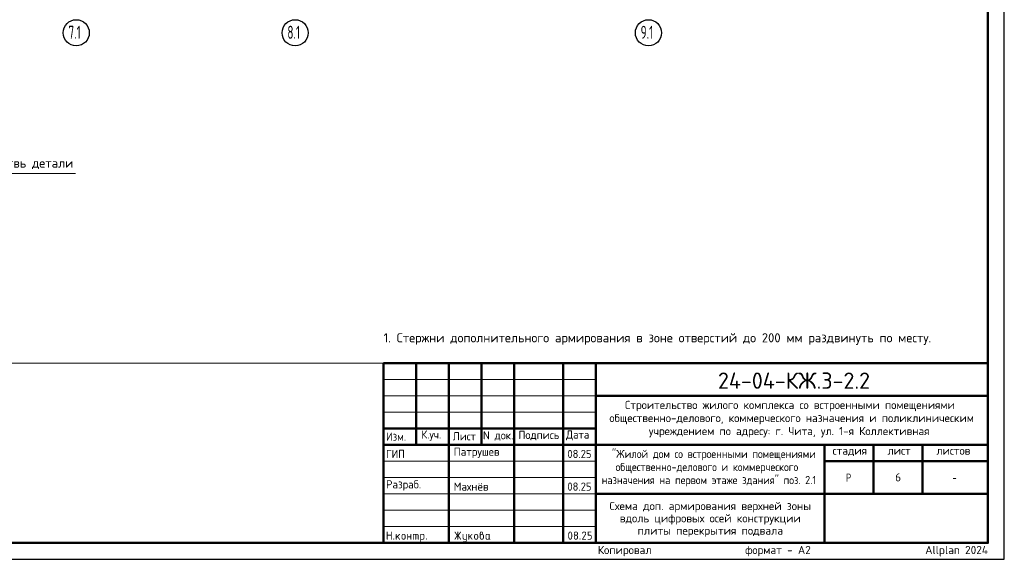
# Model space of a CAD drawing. Header units: millimetres. Extents: x 0 to 59400, y 0 to 42000.
# Tile 15 of 32: x 29261 to 59400, y 0 to 16519. Entities that reach past the tile are written whole.
import ezdxf

# ---------------------------------------------------------------- set-up
doc = ezdxf.new("R2010")
doc.units = ezdxf.units.MM
doc.linetypes.add('______5', pattern=[1100, 800, -100, 100, -100])
doc.layers.add('Standard', color=7, linetype='Continuous', lineweight=25)
doc.layers.add('Надписи', color=7, linetype='Continuous', lineweight=25)
doc.layers.add('Оси', color=7, linetype='______5', lineweight=13, true_color=0x656565)
doc.styles.add('ISOCPEUR', font='txt')

msp = doc.modelspace()

# ---------------------------------------------------------------- hatches: boundary and pattern name
at = {"layer": 'Standard', "linetype": 'Continuous', "lineweight": 25, "transparency": 33554687}
for points in [[(40499, 614), (40499, 839), (40499, 840), (40499, 842), (40499, 843), (40500, 844), (40500, 845), (40501, 846), (40501, 847), (40502, 848), (40503, 849), (40504, 850), (40505, 850), (40506, 851), (40507, 851), (40509, 851), (40510, 851), (40512, 851), (40513, 851), (40515, 851), (40516, 851), (40517, 851), (40518, 850), (40519, 850), (40520, 849), (40521, 848), (40522, 847), (40522, 846), (40523, 845), (40523, 844), (40524, 843), (40524, 842), (40524, 840), (40524, 839), (40524, 751), (40624, 751), (40624, 839), (40624, 840), (40624, 842), (40624, 843), (40625, 844), (40625, 845), (40626, 846), (40626, 847), (40627, 848), (40628, 849), (40629, 850), (40630, 850), (40631, 851), (40632, 851), (40633, 851), (40635, 851), (40636, 851), (40638, 851), (40639, 851), (40641, 851), (40642, 851), (40643, 850), (40644, 850), (40645, 849), (40646, 848), (40647, 847), (40647, 846), (40648, 845), (40648, 844), (40649, 843), (40649, 842), (40649, 840), (40649, 839), (40649, 614), (40649, 612), (40649, 611), (40649, 609), (40648, 608), (40648, 607), (40647, 606), (40647, 605), (40646, 604), (40645, 604), (40644, 603), (40643, 602), (40642, 602), (40641, 602), (40639, 601), (40638, 601), (40636, 601), (40635, 601), (40633, 601), (40632, 602), (40631, 602), (40630, 602), (40629, 603), (40628, 604), (40627, 604), (40626, 605), (40626, 606), (40625, 607), (40625, 608), (40624, 609), (40624, 611), (40624, 612), (40624, 614), (40624, 726), (40524, 726), (40524, 614), (40524, 612), (40524, 611), (40524, 609), (40523, 608), (40523, 607), (40522, 606), (40522, 605), (40521, 604), (40520, 604), (40519, 603), (40518, 602), (40517, 602), (40516, 602), (40515, 601), (40513, 601), (40512, 601), (40510, 601), (40509, 601), (40507, 602), (40506, 602), (40505, 602), (40504, 603), (40503, 604), (40502, 604), (40501, 605), (40501, 606), (40500, 607), (40500, 608), (40499, 609), (40499, 611), (40499, 612)], [(40699, 626), (40699, 628), (40699, 629), (40699, 631), (40700, 632), (40700, 633), (40701, 634), (40701, 635), (40702, 636), (40703, 637), (40704, 637), (40705, 638), (40706, 638), (40707, 638), (40709, 639), (40710, 639), (40712, 639), (40713, 639), (40714, 639), (40716, 638), (40717, 638), (40718, 638), (40719, 637), (40720, 637), (40721, 636), (40722, 635), (40722, 634), (40723, 633), (40723, 632), (40724, 631), (40724, 629), (40724, 628), (40724, 626), (40724, 614), (40724, 612), (40724, 611), (40724, 610), (40723, 608), (40723, 607), (40722, 606), (40722, 605), (40721, 604), (40720, 604), (40719, 603), (40718, 602), (40717, 602), (40716, 602), (40714, 601), (40713, 601), (40712, 601), (40710, 601), (40709, 601), (40707, 602), (40706, 602), (40705, 602), (40704, 603), (40703, 604), (40702, 604), (40701, 605), (40701, 606), (40700, 607), (40700, 608), (40699, 610), (40699, 611), (40699, 612), (40699, 614)], [(40799, 694), (40878, 773), (40878, 773), (40879, 774), (40880, 775), (40882, 775), (40883, 776), (40884, 776), (40885, 776), (40886, 776), (40888, 776), (40889, 776), (40891, 776), (40892, 775), (40893, 775), (40894, 774), (40895, 774), (40896, 773), (40897, 772), (40897, 771), (40898, 770), (40898, 769), (40899, 768), (40899, 767), (40899, 765), (40899, 764), (40899, 762), (40899, 761), (40898, 760), (40898, 759), (40897, 758), (40897, 757), (40896, 756), (40895, 755), (40840, 700), (40896, 621), (40898, 619), (40898, 617), (40899, 616), (40899, 614), (40899, 612), (40899, 611), (40899, 609), (40898, 608), (40898, 607), (40897, 606), (40897, 605), (40896, 604), (40895, 604), (40894, 603), (40893, 602), (40892, 602), (40891, 602), (40889, 601), (40888, 601), (40886, 601), (40885, 601), (40883, 602), (40882, 602), (40880, 603), (40879, 603), (40878, 604), (40877, 605), (40876, 607), (40822, 682), (40799, 659), (40799, 614), (40799, 612), (40799, 611), (40799, 609), (40798, 608), (40798, 607), (40797, 606), (40797, 605), (40796, 604), (40795, 604), (40794, 603), (40793, 602), (40792, 602), (40791, 602), (40789, 601), (40788, 601), (40786, 601), (40785, 601), (40783, 601), (40782, 602), (40781, 602), (40780, 602), (40779, 603), (40778, 604), (40777, 604), (40776, 605), (40776, 606), (40775, 607), (40775, 608), (40774, 609), (40774, 611), (40774, 612), (40774, 614), (40774, 764), (40774, 765), (40774, 767), (40774, 768), (40775, 769), (40775, 770), (40776, 771), (40776, 772), (40777, 773), (40778, 774), (40779, 774), (40780, 775), (40781, 775), (40782, 776), (40783, 776), (40785, 776), (40786, 776), (40788, 776), (40789, 776), (40791, 776), (40792, 775), (40793, 775), (40794, 774), (40795, 774), (40796, 773), (40797, 772), (40797, 771), (40798, 770), (40798, 769), (40799, 768), (40799, 767), (40799, 765), (40799, 764)], [(41149, 676), (41149, 614), (41149, 612), (41148, 611), (41148, 609), (41148, 608), (41147, 607), (41147, 606), (41146, 605), (41146, 604), (41145, 604), (41144, 603), (41143, 602), (41142, 602), (41140, 602), (41139, 601), (41138, 601), (41136, 601), (41135, 601), (41133, 601), (41132, 602), (41131, 602), (41129, 602), (41129, 603), (41128, 604), (41127, 604), (41126, 605), (41125, 606), (41125, 607), (41124, 608), (41124, 609), (41124, 611), (41124, 612), (41124, 614), (41124, 764), (41124, 765), (41124, 767), (41124, 768), (41124, 769), (41125, 770), (41125, 771), (41126, 772), (41127, 773), (41128, 774), (41129, 774), (41129, 775), (41131, 775), (41132, 776), (41133, 776), (41135, 776), (41136, 776), (41138, 776), (41139, 776), (41140, 776), (41142, 775), (41143, 775), (41144, 774), (41145, 774), (41146, 773), (41146, 772), (41147, 771), (41147, 770), (41148, 769), (41148, 768), (41148, 767), (41149, 765), (41149, 764), (41149, 701), (41223, 701), (41223, 764), (41223, 765), (41224, 767), (41224, 768), (41224, 769), (41225, 770), (41225, 771), (41226, 772), (41226, 773), (41227, 774), (41228, 774), (41229, 775), (41230, 775), (41232, 776), (41233, 776), (41234, 776), (41236, 776), (41237, 776), (41239, 776), (41240, 776), (41241, 775), (41243, 775), (41243, 774), (41244, 774), (41245, 773), (41246, 772), (41247, 771), (41247, 770), (41248, 769), (41248, 768), (41248, 767), (41248, 765), (41248, 764), (41248, 614), (41248, 612), (41248, 611), (41248, 609), (41248, 608), (41247, 607), (41247, 606), (41246, 605), (41245, 604), (41244, 604), (41243, 603), (41243, 602), (41241, 602), (41240, 602), (41239, 601), (41237, 601), (41236, 601), (41234, 601), (41233, 601), (41232, 602), (41230, 602), (41229, 602), (41228, 603), (41227, 604), (41226, 604), (41226, 605), (41225, 606), (41225, 607), (41224, 608), (41224, 609), (41224, 611), (41223, 612), (41223, 614), (41223, 676)], [(41311, 776), (41423, 776), (41426, 776), (41428, 776), (41431, 776), (41433, 775), (41436, 775), (41438, 774), (41440, 773), (41443, 773), (41445, 772), (41447, 770), (41449, 769), (41451, 768), (41453, 767), (41455, 765), (41457, 763), (41459, 762), (41461, 760), (41462, 758), (41464, 756), (41465, 754), (41467, 752), (41468, 750), (41469, 748), (41470, 745), (41471, 743), (41471, 741), (41472, 739), (41472, 736), (41473, 734), (41473, 731), (41473, 729), (41473, 726), (41473, 614), (41473, 612), (41473, 611), (41473, 609), (41473, 608), (41472, 607), (41472, 606), (41471, 605), (41470, 604), (41469, 604), (41468, 603), (41467, 602), (41466, 602), (41465, 602), (41464, 601), (41462, 601), (41461, 601), (41459, 601), (41458, 601), (41457, 602), (41455, 602), (41454, 602), (41453, 603), (41452, 604), (41451, 604), (41451, 605), (41450, 606), (41449, 607), (41449, 608), (41449, 609), (41448, 611), (41448, 612), (41448, 614), (41448, 726), (41448, 729), (41448, 731), (41447, 734), (41446, 736), (41446, 738), (41444, 740), (41443, 742), (41441, 744), (41439, 746), (41437, 747), (41435, 748), (41433, 749), (41431, 750), (41428, 751), (41426, 751), (41423, 751), (41398, 751), (41398, 614), (41398, 612), (41398, 611), (41398, 609), (41398, 608), (41397, 607), (41397, 606), (41396, 605), (41395, 604), (41395, 604), (41394, 603), (41393, 602), (41391, 602), (41390, 602), (41389, 601), (41387, 601), (41386, 601), (41384, 601), (41383, 601), (41382, 602), (41380, 602), (41379, 602), (41378, 603), (41377, 604), (41377, 604), (41376, 605), (41375, 606), (41375, 607), (41374, 608), (41374, 609), (41374, 611), (41373, 612), (41373, 614), (41373, 751), (41324, 751), (41324, 614), (41324, 612), (41323, 611), (41323, 609), (41323, 608), (41322, 607), (41322, 606), (41321, 605), (41320, 604), (41320, 604), (41319, 603), (41318, 602), (41316, 602), (41315, 602), (41314, 601), (41313, 601), (41311, 601), (41309, 601), (41308, 601), (41307, 602), (41306, 602), (41304, 602), (41303, 603), (41302, 604), (41302, 604), (41301, 605), (41300, 606), (41300, 607), (41299, 608), (41299, 609), (41299, 611), (41298, 612), (41298, 614), (41298, 764), (41298, 765), (41299, 767), (41299, 768), (41299, 769), (41300, 770), (41300, 771), (41301, 772), (41302, 773), (41302, 774), (41303, 774), (41304, 775), (41305, 775), (41307, 776), (41308, 776), (41309, 776)], [(41698, 626), (41698, 628), (41698, 629), (41699, 631), (41699, 632), (41699, 633), (41700, 634), (41701, 635), (41701, 636), (41702, 637), (41703, 637), (41704, 638), (41705, 638), (41707, 638), (41708, 639), (41709, 639), (41711, 639), (41712, 639), (41714, 639), (41715, 638), (41716, 638), (41717, 638), (41718, 637), (41719, 637), (41720, 636), (41721, 635), (41722, 634), (41722, 633), (41723, 632), (41723, 631), (41723, 629), (41723, 628), (41723, 626), (41723, 614), (41723, 612), (41723, 611), (41723, 610), (41723, 608), (41722, 607), (41722, 606), (41721, 605), (41720, 604), (41719, 604), (41718, 603), (41717, 602), (41716, 602), (41715, 602), (41714, 601), (41712, 601), (41711, 601), (41709, 601), (41708, 601), (41707, 602), (41705, 602), (41704, 602), (41703, 603), (41702, 604), (41701, 604), (41701, 605), (41700, 606), (41699, 607), (41699, 608), (41699, 610), (41698, 611), (41698, 612), (41698, 614)], [(42659, 704), (42594, 607), (42593, 605), (42592, 604), (42591, 603), (42590, 603), (42588, 602), (42587, 602), (42585, 601), (42583, 601), (42582, 601), (42580, 601), (42579, 602), (42578, 602), (42577, 603), (42576, 603), (42575, 604), (42574, 605), (42573, 605), (42573, 606), (42572, 607), (42572, 609), (42571, 610), (42571, 611), (42571, 613), (42571, 614), (42571, 616), (42572, 618), (42572, 619), (42573, 621), (42643, 726), (42573, 832), (42572, 833), (42572, 835), (42571, 837), (42571, 838), (42571, 840), (42571, 841), (42571, 843), (42572, 844), (42572, 845), (42573, 846), (42573, 847), (42574, 848), (42575, 849), (42576, 849), (42577, 850), (42578, 850), (42579, 851), (42581, 851), (42582, 851), (42584, 851), (42585, 851), (42587, 851), (42588, 851), (42589, 850), (42591, 849), (42592, 848), (42593, 847), (42594, 846), (42659, 749), (42659, 839), (42659, 840), (42659, 842), (42659, 843), (42659, 844), (42660, 845), (42660, 846), (42661, 847), (42662, 848), (42662, 849), (42663, 850), (42664, 850), (42666, 851), (42667, 851), (42668, 851), (42669, 851), (42671, 851), (42673, 851), (42674, 851), (42675, 851), (42677, 851), (42678, 850), (42679, 850), (42680, 849), (42680, 848), (42681, 847), (42682, 846), (42682, 845), (42683, 844), (42683, 843), (42683, 842), (42684, 840), (42684, 839), (42684, 749), (42748, 846), (42749, 847), (42750, 848), (42751, 849), (42753, 850), (42754, 851), (42756, 851), (42757, 851), (42759, 851), (42760, 851), (42761, 851), (42762, 851), (42763, 850), (42765, 850), (42766, 849), (42767, 848), (42767, 847), (42768, 847), (42769, 846), (42770, 845), (42770, 843), (42771, 842), (42771, 841), (42771, 840), (42771, 839), (42771, 837), (42771, 835), (42770, 833), (42769, 832), (42699, 726), (42769, 621), (42770, 619), (42771, 617), (42771, 616), (42771, 614), (42771, 613), (42771, 611), (42771, 610), (42770, 609), (42770, 608), (42769, 607), (42768, 606), (42768, 605), (42767, 604), (42766, 603), (42765, 603), (42764, 602), (42763, 602), (42761, 602), (42760, 601), (42759, 601), (42757, 601), (42756, 602), (42754, 602), (42753, 603), (42751, 603), (42750, 604), (42749, 605), (42748, 607), (42684, 704), (42684, 614), (42684, 612), (42683, 611), (42683, 609), (42683, 608), (42682, 607), (42682, 606), (42681, 605), (42680, 604), (42680, 604), (42679, 603), (42678, 602), (42677, 602), (42675, 602), (42674, 601), (42673, 601), (42671, 601), (42669, 601), (42668, 601), (42667, 602), (42666, 602), (42664, 602), (42663, 603), (42662, 604), (42662, 604), (42661, 605), (42660, 606), (42660, 607), (42659, 608), (42659, 609), (42659, 611), (42659, 612), (42659, 614)], [(42921, 576), (42921, 601), (42871, 601), (42868, 601), (42866, 602), (42863, 602), (42861, 602), (42858, 603), (42856, 603), (42854, 604), (42852, 605), (42849, 606), (42847, 607), (42845, 608), (42843, 609), (42841, 611), (42839, 612), (42837, 614), (42836, 616), (42834, 618), (42832, 620), (42831, 622), (42829, 624), (42828, 626), (42827, 628), (42826, 630), (42825, 632), (42824, 634), (42823, 637), (42822, 639), (42822, 641), (42822, 644), (42821, 646), (42821, 649), (42821, 651), (42821, 764), (42821, 765), (42821, 767), (42821, 768), (42822, 769), (42822, 770), (42823, 771), (42823, 772), (42824, 773), (42825, 774), (42826, 774), (42827, 775), (42828, 775), (42829, 776), (42831, 776), (42832, 776), (42834, 776), (42835, 776), (42837, 776), (42838, 776), (42839, 775), (42840, 775), (42841, 774), (42842, 774), (42843, 773), (42844, 772), (42844, 771), (42845, 770), (42845, 769), (42846, 768), (42846, 767), (42846, 765), (42846, 764), (42846, 651), (42846, 649), (42847, 646), (42847, 644), (42848, 642), (42849, 640), (42850, 638), (42852, 636), (42854, 634), (42855, 632), (42857, 630), (42859, 629), (42862, 628), (42864, 627), (42866, 627), (42868, 626), (42871, 626), (42921, 626), (42921, 764), (42921, 765), (42921, 767), (42921, 768), (42922, 769), (42922, 770), (42923, 771), (42923, 772), (42924, 773), (42925, 774), (42926, 774), (42927, 775), (42928, 775), (42929, 776), (42930, 776), (42932, 776), (42933, 776), (42935, 776), (42936, 776), (42938, 776), (42939, 775), (42940, 775), (42941, 774), (42942, 774), (42943, 773), (42944, 772), (42944, 771), (42945, 770), (42945, 769), (42945, 768), (42946, 767), (42946, 765), (42946, 764), (42946, 576), (42946, 574), (42946, 571), (42945, 569), (42945, 566), (42945, 564), (42944, 562), (42943, 559), (42942, 557), (42941, 555), (42940, 553), (42939, 551), (42938, 549), (42937, 547), (42935, 545), (42933, 543), (42932, 541), (42930, 539), (42928, 538), (42926, 536), (42924, 535), (42922, 533), (42920, 532), (42918, 531), (42916, 530), (42914, 529), (42911, 528), (42909, 528), (42907, 527), (42904, 527), (42902, 527), (42899, 526), (42897, 526), (42846, 526), (42845, 526), (42843, 527), (42842, 527), (42841, 527), (42840, 528), (42839, 528), (42838, 529), (42837, 529), (42836, 530), (42835, 531), (42835, 532), (42834, 533), (42834, 535), (42834, 536), (42834, 537), (42834, 539), (42834, 540), (42834, 541), (42834, 542), (42835, 544), (42835, 545), (42836, 546), (42836, 547), (42837, 548), (42838, 549), (42839, 549), (42840, 550), (42842, 550), (42843, 551), (42844, 551), (42845, 551), (42846, 551), (42896, 551), (42899, 551), (42901, 552), (42903, 552), (42906, 553), (42908, 554), (42910, 555), (42912, 557), (42914, 558), (42915, 560), (42917, 562), (42918, 564), (42919, 566), (42920, 568), (42920, 571), (42921, 573)], [(43021, 694), (43100, 773), (43100, 773), (43101, 774), (43102, 775), (43104, 775), (43105, 776), (43106, 776), (43107, 776), (43108, 776), (43110, 776), (43111, 776), (43113, 776), (43114, 775), (43115, 775), (43116, 774), (43117, 774), (43118, 773), (43119, 772), (43119, 771), (43120, 770), (43120, 769), (43121, 768), (43121, 767), (43121, 765), (43121, 764), (43121, 762), (43121, 761), (43121, 760), (43120, 759), (43120, 758), (43119, 757), (43118, 756), (43117, 755), (43062, 700), (43119, 621), (43120, 619), (43120, 617), (43121, 616), (43121, 614), (43121, 612), (43121, 611), (43121, 609), (43120, 608), (43120, 607), (43119, 606), (43119, 605), (43118, 604), (43117, 604), (43116, 603), (43115, 602), (43114, 602), (43113, 602), (43111, 601), (43110, 601), (43108, 601), (43107, 601), (43105, 602), (43104, 602), (43103, 603), (43101, 603), (43100, 604), (43099, 605), (43098, 607), (43044, 682), (43021, 659), (43021, 614), (43021, 612), (43021, 611), (43021, 609), (43020, 608), (43020, 607), (43019, 606), (43019, 605), (43018, 604), (43017, 604), (43016, 603), (43015, 602), (43014, 602), (43013, 602), (43011, 601), (43010, 601), (43008, 601), (43007, 601), (43006, 601), (43004, 602), (43003, 602), (43002, 602), (43001, 603), (43000, 604), (42999, 604), (42998, 605), (42998, 606), (42997, 607), (42997, 608), (42996, 609), (42996, 611), (42996, 612), (42996, 614), (42996, 764), (42996, 765), (42996, 767), (42996, 768), (42997, 769), (42997, 770), (42998, 771), (42998, 772), (42999, 773), (43000, 774), (43001, 774), (43002, 775), (43003, 775), (43004, 776), (43006, 776), (43007, 776), (43008, 776), (43010, 776), (43011, 776), (43013, 776), (43014, 775), (43015, 775), (43016, 774), (43017, 774), (43018, 773), (43019, 772), (43019, 771), (43020, 770), (43020, 769), (43021, 768), (43021, 767), (43021, 765), (43021, 764)], [(46400, 626), (46400, 628), (46400, 629), (46400, 631), (46401, 632), (46401, 633), (46402, 634), (46402, 635), (46403, 636), (46404, 637), (46405, 637), (46406, 638), (46407, 638), (46408, 638), (46409, 639), (46411, 639), (46412, 639), (46414, 639), (46415, 639), (46417, 638), (46418, 638), (46419, 638), (46420, 637), (46421, 637), (46422, 636), (46423, 635), (46423, 634), (46424, 633), (46424, 632), (46424, 631), (46425, 629), (46425, 628), (46425, 626), (46425, 614), (46425, 612), (46425, 611), (46424, 610), (46424, 608), (46424, 607), (46423, 606), (46423, 605), (46422, 604), (46421, 604), (46420, 603), (46419, 602), (46418, 602), (46417, 602), (46415, 601), (46414, 601), (46412, 601), (46411, 601), (46409, 601), (46408, 602), (46407, 602), (46406, 602), (46405, 603), (46404, 604), (46403, 604), (46402, 605), (46402, 606), (46401, 607), (46401, 608), (46400, 610), (46400, 611), (46400, 612), (46400, 614)], [(46537, 851), (46540, 851), (46544, 851), (46547, 851), (46550, 850), (46553, 850), (46556, 849), (46558, 848), (46561, 847), (46564, 846), (46567, 844), (46569, 843), (46572, 841), (46574, 839), (46577, 837), (46579, 835), (46581, 833), (46584, 831), (46586, 828), (46588, 826), (46589, 823), (46591, 821), (46592, 818), (46594, 816), (46595, 813), (46596, 810), (46597, 807), (46598, 804), (46598, 801), (46599, 798), (46599, 795), (46600, 792), (46600, 789), (46600, 784), (46599, 780), (46598, 775), (46597, 771), (46595, 766), (46593, 762), (46591, 757), (46588, 753), (46510, 626), (46587, 626), (46589, 626), (46590, 626), (46591, 626), (46593, 626), (46594, 625), (46595, 625), (46596, 624), (46597, 623), (46597, 622), (46598, 621), (46598, 620), (46599, 619), (46599, 618), (46599, 617), (46600, 615), (46600, 614), (46600, 612), (46599, 611), (46599, 610), (46599, 608), (46598, 607), (46598, 606), (46597, 605), (46597, 604), (46596, 604), (46595, 603), (46594, 602), (46593, 602), (46591, 602), (46590, 601), (46589, 601), (46587, 601), (46487, 601), (46486, 601), (46484, 601), (46483, 602), (46482, 602), (46481, 602), (46480, 603), (46479, 604), (46478, 604), (46477, 605), (46476, 606), (46476, 607), (46475, 608), (46475, 609), (46475, 611), (46475, 612), (46475, 614), (46475, 616), (46475, 617), (46476, 619), (46477, 621), (46568, 768), (46570, 771), (46571, 773), (46572, 776), (46573, 778), (46574, 781), (46574, 783), (46575, 786), (46575, 789), (46575, 793), (46574, 796), (46573, 800), (46572, 803), (46571, 806), (46568, 809), (46566, 813), (46564, 815), (46561, 818), (46558, 820), (46555, 822), (46552, 823), (46548, 825), (46545, 826), (46541, 826), (46537, 826), (46535, 826), (46532, 826), (46529, 825), (46527, 824), (46524, 823), (46522, 822), (46519, 820), (46517, 818), (46514, 816), (46512, 814), (46510, 812), (46507, 809), (46505, 806), (46503, 802), (46500, 799), (46498, 795), (46497, 793), (46496, 792), (46495, 791), (46494, 790), (46492, 790), (46491, 789), (46489, 789), (46487, 789), (46486, 789), (46484, 789), (46483, 789), (46482, 790), (46481, 790), (46480, 791), (46479, 791), (46478, 792), (46477, 793), (46476, 794), (46476, 795), (46475, 796), (46475, 797), (46475, 798), (46475, 800), (46475, 801), (46475, 803), (46475, 804), (46475, 805), (46476, 806), (46479, 812), (46482, 817), (46485, 822), (46488, 826), (46492, 830), (46495, 834), (46499, 837), (46503, 840), (46507, 843), (46511, 845), (46515, 847), (46519, 848), (46523, 850), (46528, 851), (46532, 851)], [(46650, 739), (46650, 839), (46650, 840), (46650, 842), (46650, 843), (46650, 844), (46651, 845), (46651, 846), (46652, 847), (46653, 848), (46653, 849), (46654, 850), (46655, 850), (46657, 851), (46658, 851), (46659, 851), (46660, 851), (46662, 851), (46749, 851), (46751, 851), (46752, 851), (46754, 851), (46755, 851), (46756, 850), (46757, 850), (46758, 849), (46759, 848), (46759, 847), (46760, 846), (46761, 845), (46761, 844), (46761, 843), (46762, 842), (46762, 840), (46762, 839), (46762, 837), (46762, 836), (46761, 834), (46761, 833), (46761, 832), (46760, 831), (46759, 830), (46759, 829), (46758, 829), (46757, 828), (46756, 827), (46755, 827), (46754, 827), (46752, 826), (46751, 826), (46749, 826), (46675, 826), (46675, 751), (46712, 751), (46715, 751), (46718, 751), (46721, 751), (46724, 750), (46727, 750), (46730, 749), (46733, 748), (46736, 747), (46739, 746), (46741, 744), (46744, 743), (46747, 741), (46749, 739), (46751, 737), (46754, 735), (46756, 733), (46758, 731), (46760, 728), (46762, 726), (46764, 723), (46766, 721), (46767, 718), (46769, 715), (46770, 713), (46771, 710), (46772, 707), (46773, 704), (46773, 701), (46774, 698), (46774, 695), (46774, 692), (46774, 689), (46774, 664), (46774, 661), (46774, 657), (46774, 654), (46773, 651), (46773, 648), (46772, 645), (46771, 643), (46770, 640), (46769, 637), (46767, 634), (46766, 632), (46764, 629), (46762, 627), (46760, 624), (46758, 622), (46756, 620), (46754, 617), (46751, 615), (46749, 613), (46746, 612), (46744, 610), (46741, 608), (46739, 607), (46736, 606), (46733, 605), (46730, 604), (46727, 603), (46724, 602), (46721, 602), (46718, 602), (46715, 601), (46712, 601), (46662, 601), (46660, 601), (46659, 601), (46658, 602), (46657, 602), (46655, 602), (46654, 603), (46653, 604), (46653, 604), (46652, 605), (46651, 606), (46651, 607), (46650, 608), (46650, 610), (46650, 611), (46650, 612), (46650, 614), (46650, 615), (46650, 617), (46650, 618), (46650, 619), (46651, 620), (46651, 621), (46652, 622), (46653, 623), (46653, 624), (46654, 625), (46655, 625), (46657, 626), (46658, 626), (46659, 626), (46660, 626), (46662, 626), (46712, 626), (46716, 626), (46719, 627), (46723, 628), (46726, 629), (46730, 630), (46733, 632), (46736, 634), (46738, 637), (46741, 640), (46743, 643), (46745, 646), (46747, 649), (46748, 653), (46749, 656), (46749, 660), (46749, 664), (46749, 689), (46749, 693), (46749, 696), (46748, 700), (46747, 703), (46745, 707), (46743, 710), (46741, 713), (46738, 715), (46736, 718), (46733, 720), (46730, 722), (46726, 724), (46723, 725), (46719, 726), (46716, 726), (46712, 726), (46662, 726), (46660, 726), (46659, 726), (46658, 727), (46657, 727), (46655, 727), (46654, 728), (46653, 729), (46653, 729), (46652, 730), (46651, 731), (46651, 732), (46650, 733), (46650, 734), (46650, 736), (46650, 737)]]:
    msp.add_hatch(color=7, dxfattribs=at).paths.add_polyline_path(points, flags=16)
h = msp.add_hatch(color=7, dxfattribs=at)
h.paths.add_polyline_path([(40949, 664), (40949, 714), (40949, 717), (40949, 720), (40949, 723), (40950, 726), (40950, 729), (40951, 732), (40952, 735), (40953, 738), (40954, 740), (40956, 743), (40957, 746), (40959, 748), (40961, 751), (40963, 753), (40965, 756), (40967, 758), (40969, 760), (40972, 762), (40974, 764), (40977, 766), (40979, 768), (40982, 769), (40984, 770), (40987, 772), (40990, 773), (40993, 774), (40996, 774), (40999, 775), (41002, 776), (41005, 776), (41008, 776), (41011, 776), (41014, 776), (41018, 776), (41021, 776), (41024, 775), (41027, 774), (41030, 774), (41033, 773), (41035, 772), (41038, 770), (41041, 769), (41043, 768), (41046, 766), (41048, 764), (41051, 762), (41053, 760), (41055, 758), (41058, 756), (41060, 753), (41062, 751), (41063, 749), (41065, 746), (41066, 743), (41068, 741), (41069, 738), (41070, 735), (41071, 732), (41072, 729), (41072, 726), (41073, 723), (41073, 720), (41074, 717), (41074, 714), (41074, 664), (41074, 660), (41073, 657), (41073, 654), (41072, 651), (41072, 648), (41071, 645), (41070, 642), (41069, 640), (41068, 637), (41066, 634), (41065, 632), (41063, 629), (41062, 627), (41060, 624), (41058, 622), (41055, 620), (41053, 617), (41051, 615), (41048, 613), (41046, 612), (41043, 610), (41041, 608), (41038, 607), (41035, 606), (41032, 605), (41029, 604), (41027, 603), (41024, 602), (41021, 602), (41017, 602), (41014, 601), (41011, 601), (41008, 601), (41005, 602), (41002, 602), (40999, 602), (40996, 603), (40993, 604), (40990, 605), (40987, 606), (40984, 607), (40982, 608), (40979, 610), (40977, 612), (40974, 613), (40972, 615), (40969, 617), (40967, 620), (40965, 622), (40963, 624), (40961, 627), (40959, 629), (40957, 632), (40956, 634), (40954, 637), (40953, 640), (40952, 642), (40951, 645), (40950, 648), (40950, 651), (40949, 654), (40949, 657), (40949, 660)], flags=16)
h.paths.add_polyline_path([(41048, 664), (41048, 714), (41048, 718), (41048, 721), (41047, 725), (41046, 728), (41044, 732), (41042, 735), (41040, 738), (41038, 740), (41035, 743), (41032, 745), (41029, 747), (41025, 749), (41022, 750), (41019, 751), (41015, 751), (41011, 751), (41007, 751), (41004, 751), (41000, 750), (40997, 749), (40994, 747), (40990, 745), (40987, 743), (40985, 740), (40982, 738), (40980, 735), (40978, 732), (40977, 728), (40975, 725), (40974, 721), (40974, 718), (40974, 714), (40974, 664), (40974, 660), (40974, 656), (40975, 653), (40977, 649), (40978, 646), (40980, 643), (40982, 640), (40985, 637), (40987, 634), (40990, 632), (40993, 630), (40997, 629), (41000, 628), (41004, 627), (41007, 626), (41011, 626), (41015, 626), (41019, 627), (41022, 628), (41025, 629), (41029, 630), (41032, 633), (41035, 635), (41038, 637), (41040, 640), (41042, 643), (41044, 646), (41046, 649), (41047, 653), (41048, 656), (41048, 660)])
h = msp.add_hatch(color=7, dxfattribs=at)
h.paths.add_polyline_path([(41523, 764), (41523, 765), (41524, 767), (41524, 768), (41524, 769), (41525, 770), (41525, 771), (41526, 772), (41527, 773), (41527, 774), (41528, 774), (41529, 775), (41530, 775), (41532, 776), (41533, 776), (41534, 776), (41536, 776), (41598, 776), (41601, 776), (41603, 776), (41606, 776), (41608, 775), (41611, 775), (41613, 774), (41615, 773), (41618, 773), (41620, 772), (41622, 770), (41624, 769), (41626, 768), (41628, 767), (41630, 765), (41632, 763), (41634, 762), (41636, 760), (41637, 758), (41639, 756), (41640, 754), (41641, 752), (41643, 750), (41644, 748), (41645, 746), (41645, 743), (41646, 741), (41647, 739), (41647, 736), (41648, 734), (41648, 731), (41648, 729), (41648, 726), (41648, 651), (41648, 649), (41648, 646), (41648, 644), (41647, 641), (41647, 639), (41646, 637), (41645, 634), (41645, 632), (41644, 630), (41643, 628), (41641, 626), (41640, 624), (41639, 622), (41637, 620), (41636, 618), (41634, 616), (41632, 614), (41630, 612), (41628, 611), (41626, 609), (41624, 608), (41622, 607), (41620, 606), (41618, 605), (41615, 604), (41613, 603), (41611, 603), (41608, 602), (41606, 602), (41603, 602), (41601, 601), (41598, 601), (41548, 601), (41548, 539), (41548, 537), (41548, 536), (41548, 535), (41548, 533), (41547, 532), (41547, 531), (41546, 530), (41545, 529), (41545, 529), (41544, 528), (41543, 528), (41541, 527), (41540, 527), (41539, 527), (41538, 526), (41536, 526), (41534, 526), (41533, 527), (41532, 527), (41530, 527), (41529, 528), (41528, 528), (41527, 529), (41527, 529), (41526, 530), (41525, 531), (41525, 532), (41524, 533), (41524, 535), (41524, 536), (41523, 537), (41523, 539)], flags=16)
h.paths.add_polyline_path([(41548, 751), (41548, 626), (41598, 626), (41601, 626), (41603, 627), (41606, 627), (41608, 628), (41610, 629), (41612, 630), (41614, 632), (41616, 634), (41618, 635), (41619, 637), (41620, 639), (41621, 642), (41622, 644), (41623, 646), (41623, 649), (41623, 651), (41623, 726), (41623, 729), (41623, 731), (41622, 734), (41621, 736), (41620, 738), (41619, 740), (41618, 742), (41616, 744), (41614, 746), (41612, 747), (41610, 748), (41608, 749), (41606, 750), (41603, 751), (41601, 751), (41598, 751)])
h = msp.add_hatch(color=7, dxfattribs=at)
h.paths.add_polyline_path([(43171, 664), (43171, 714), (43171, 717), (43171, 720), (43171, 723), (43172, 726), (43173, 729), (43173, 732), (43174, 735), (43175, 738), (43177, 740), (43178, 743), (43179, 746), (43181, 748), (43183, 751), (43185, 753), (43187, 756), (43189, 758), (43191, 760), (43194, 762), (43196, 764), (43199, 766), (43201, 768), (43204, 769), (43206, 770), (43209, 772), (43212, 773), (43215, 774), (43218, 774), (43221, 775), (43224, 776), (43227, 776), (43230, 776), (43233, 776), (43236, 776), (43240, 776), (43243, 776), (43246, 775), (43249, 774), (43252, 774), (43255, 773), (43257, 772), (43260, 770), (43263, 769), (43265, 768), (43268, 766), (43271, 764), (43273, 762), (43275, 760), (43278, 758), (43280, 756), (43282, 753), (43284, 751), (43285, 749), (43287, 746), (43289, 743), (43290, 741), (43291, 738), (43292, 735), (43293, 732), (43294, 729), (43294, 726), (43295, 723), (43295, 720), (43296, 717), (43296, 714), (43296, 664), (43296, 660), (43295, 657), (43295, 654), (43294, 651), (43294, 648), (43293, 645), (43292, 642), (43291, 640), (43290, 637), (43288, 634), (43287, 632), (43285, 629), (43284, 627), (43282, 624), (43280, 622), (43277, 620), (43275, 617), (43273, 615), (43270, 613), (43268, 612), (43265, 610), (43263, 608), (43260, 607), (43257, 606), (43254, 605), (43252, 604), (43249, 603), (43246, 602), (43243, 602), (43240, 602), (43236, 601), (43233, 601), (43230, 601), (43227, 602), (43224, 602), (43221, 602), (43218, 603), (43215, 604), (43212, 605), (43209, 606), (43206, 607), (43204, 608), (43201, 610), (43199, 612), (43196, 613), (43194, 615), (43191, 617), (43189, 620), (43187, 622), (43185, 624), (43183, 627), (43181, 629), (43179, 632), (43178, 634), (43177, 637), (43175, 640), (43174, 642), (43173, 645), (43173, 648), (43172, 651), (43171, 654), (43171, 657), (43171, 660)], flags=16)
h.paths.add_polyline_path([(43271, 664), (43271, 714), (43271, 718), (43270, 721), (43269, 725), (43268, 728), (43266, 732), (43264, 735), (43262, 738), (43260, 740), (43257, 743), (43254, 745), (43251, 747), (43248, 749), (43244, 750), (43241, 751), (43237, 751), (43233, 751), (43229, 751), (43226, 751), (43222, 750), (43219, 749), (43216, 747), (43213, 745), (43210, 743), (43207, 740), (43204, 738), (43202, 735), (43200, 732), (43199, 728), (43197, 725), (43197, 721), (43196, 718), (43196, 714), (43196, 664), (43196, 660), (43197, 656), (43197, 653), (43199, 649), (43200, 646), (43202, 643), (43204, 640), (43207, 637), (43209, 634), (43212, 632), (43215, 630), (43219, 629), (43222, 628), (43226, 627), (43229, 626), (43233, 626), (43237, 626), (43241, 627), (43244, 628), (43248, 629), (43251, 630), (43254, 633), (43257, 635), (43260, 637), (43262, 640), (43264, 643), (43266, 646), (43268, 649), (43269, 653), (43270, 656), (43271, 660)])
h = msp.add_hatch(color=7, dxfattribs=at)
h.paths.add_polyline_path([(43371, 764), (43375, 767), (43379, 769), (43382, 772), (43386, 773), (43390, 775), (43393, 775), (43397, 776), (43400, 776), (43402, 776), (43404, 777), (43406, 777), (43407, 778), (43409, 779), (43411, 781), (43413, 783), (43414, 785), (43416, 787), (43417, 789), (43418, 791), (43419, 793), (43420, 795), (43420, 797), (43421, 799), (43421, 801), (43421, 804), (43420, 806), (43420, 809), (43419, 811), (43418, 813), (43417, 815), (43415, 817), (43414, 819), (43412, 821), (43410, 822), (43408, 824), (43405, 824), (43403, 825), (43401, 826), (43398, 826), (43396, 826), (43393, 826), (43391, 826), (43388, 825), (43386, 824), (43384, 823), (43382, 822), (43380, 821), (43378, 819), (43376, 817), (43375, 815), (43373, 813), (43373, 811), (43372, 809), (43371, 806), (43371, 804), (43371, 801)])
h.paths.add_polyline_path([(43433, 771), (43437, 769), (43441, 767), (43445, 765), (43448, 762), (43452, 759), (43455, 756), (43458, 752), (43460, 748), (43463, 744), (43465, 740), (43467, 736), (43468, 732), (43469, 727), (43470, 723), (43470, 718), (43470, 714), (43470, 664), (43470, 661), (43470, 657), (43470, 654), (43469, 651), (43469, 648), (43468, 645), (43467, 642), (43466, 640), (43465, 637), (43463, 634), (43462, 632), (43460, 629), (43458, 627), (43456, 624), (43454, 622), (43452, 619), (43450, 617), (43448, 615), (43445, 613), (43443, 612), (43440, 610), (43437, 608), (43435, 607), (43432, 606), (43429, 605), (43426, 604), (43424, 603), (43421, 602), (43418, 602), (43414, 602), (43411, 601), (43408, 601), (43405, 601), (43402, 602), (43399, 602), (43396, 602), (43393, 603), (43390, 604), (43387, 605), (43384, 606), (43381, 607), (43379, 608), (43376, 610), (43373, 612), (43371, 613), (43368, 615), (43366, 617), (43364, 620), (43362, 622), (43360, 624), (43358, 627), (43356, 629), (43354, 632), (43353, 634), (43351, 637), (43350, 640), (43349, 643), (43348, 645), (43347, 648), (43347, 651), (43346, 654), (43346, 657), (43346, 661), (43346, 664), (43346, 801), (43346, 804), (43346, 806), (43346, 809), (43347, 811), (43347, 814), (43348, 816), (43348, 818), (43349, 821), (43350, 823), (43351, 825), (43353, 827), (43354, 829), (43355, 831), (43357, 833), (43358, 835), (43360, 837), (43362, 839), (43364, 840), (43366, 842), (43368, 843), (43370, 845), (43372, 846), (43374, 847), (43376, 848), (43379, 849), (43381, 849), (43383, 850), (43386, 850), (43388, 851), (43390, 851), (43393, 851), (43396, 851), (43398, 851), (43401, 851), (43403, 851), (43406, 850), (43408, 850), (43410, 849), (43413, 849), (43415, 848), (43417, 847), (43419, 846), (43421, 844), (43423, 843), (43425, 842), (43427, 840), (43429, 839), (43431, 837), (43433, 835), (43434, 833), (43436, 831), (43437, 829), (43439, 827), (43440, 825), (43441, 823), (43442, 821), (43443, 818), (43443, 816), (43444, 814), (43445, 811), (43445, 809), (43445, 806), (43445, 804), (43445, 801), (43445, 797), (43445, 792), (43444, 788), (43442, 784), (43441, 781), (43438, 777), (43436, 774)], flags=16)
h.paths.add_polyline_path([(43445, 664), (43445, 714), (43445, 718), (43445, 721), (43444, 725), (43443, 728), (43441, 732), (43439, 735), (43437, 738), (43435, 740), (43432, 743), (43429, 745), (43426, 747), (43423, 749), (43419, 750), (43416, 751), (43412, 751), (43408, 751), (43404, 751), (43401, 751), (43397, 750), (43394, 749), (43390, 747), (43387, 745), (43384, 743), (43382, 740), (43379, 738), (43377, 735), (43375, 732), (43373, 728), (43372, 725), (43371, 721), (43371, 718), (43371, 714), (43371, 664), (43371, 660), (43371, 656), (43372, 653), (43373, 649), (43375, 646), (43377, 643), (43379, 640), (43382, 637), (43384, 634), (43387, 632), (43390, 630), (43394, 629), (43397, 628), (43401, 627), (43404, 626), (43408, 626), (43412, 626), (43416, 627), (43419, 628), (43423, 629), (43426, 630), (43429, 633), (43432, 635), (43435, 637), (43437, 640), (43439, 643), (43441, 646), (43443, 649), (43444, 653), (43445, 656), (43445, 660)])
h = msp.add_hatch(color=7, dxfattribs=at)
h.paths.add_polyline_path([(43620, 751), (43570, 751), (43568, 751), (43565, 751), (43563, 750), (43561, 749), (43559, 748), (43557, 747), (43555, 746), (43553, 744), (43551, 742), (43550, 740), (43548, 738), (43547, 736), (43547, 734), (43546, 731), (43546, 729), (43546, 726), (43546, 651), (43546, 649), (43546, 646), (43547, 644), (43547, 642), (43548, 640), (43550, 638), (43551, 636), (43553, 634), (43555, 632), (43557, 630), (43559, 629), (43561, 628), (43563, 627), (43566, 627), (43568, 626), (43570, 626), (43595, 626), (43598, 626), (43600, 627), (43603, 627), (43605, 628), (43607, 629), (43609, 630), (43611, 632), (43613, 634), (43615, 635), (43616, 637), (43618, 639), (43618, 642), (43619, 644), (43620, 646), (43620, 649), (43620, 651)])
h.paths.add_polyline_path([(43670, 614), (43670, 612), (43670, 611), (43670, 609), (43670, 608), (43669, 607), (43669, 606), (43668, 605), (43667, 604), (43666, 604), (43665, 603), (43664, 602), (43663, 602), (43662, 602), (43661, 601), (43659, 601), (43658, 601), (43653, 601), (43649, 602), (43646, 603), (43642, 605), (43638, 606), (43635, 609), (43632, 611), (43629, 615), (43626, 611), (43622, 609), (43618, 606), (43614, 605), (43610, 603), (43605, 602), (43600, 601), (43595, 601), (43570, 601), (43568, 601), (43565, 602), (43563, 602), (43560, 602), (43558, 603), (43556, 603), (43553, 604), (43551, 605), (43549, 606), (43547, 607), (43545, 608), (43543, 609), (43541, 611), (43539, 612), (43537, 614), (43535, 616), (43533, 618), (43532, 619), (43530, 621), (43529, 623), (43527, 625), (43526, 628), (43525, 630), (43524, 632), (43523, 634), (43523, 636), (43522, 639), (43521, 641), (43521, 644), (43521, 646), (43521, 649), (43521, 651), (43521, 726), (43521, 729), (43521, 731), (43521, 734), (43521, 736), (43522, 739), (43523, 741), (43523, 743), (43524, 746), (43525, 748), (43526, 750), (43527, 752), (43529, 754), (43530, 756), (43532, 758), (43533, 760), (43535, 762), (43537, 763), (43539, 765), (43541, 767), (43543, 768), (43545, 769), (43547, 770), (43549, 772), (43551, 773), (43553, 773), (43556, 774), (43558, 775), (43560, 775), (43563, 776), (43565, 776), (43568, 776), (43570, 776), (43633, 776), (43634, 776), (43636, 776), (43637, 776), (43638, 775), (43639, 775), (43640, 774), (43641, 774), (43642, 773), (43643, 772), (43644, 771), (43644, 770), (43645, 769), (43645, 768), (43645, 767), (43645, 765), (43645, 764), (43645, 639), (43645, 637), (43646, 636), (43646, 634), (43646, 633), (43646, 632), (43647, 631), (43648, 630), (43648, 629), (43649, 629), (43650, 628), (43651, 627), (43652, 627), (43654, 627), (43655, 626), (43656, 626), (43658, 626), (43659, 626), (43661, 626), (43662, 626), (43663, 625), (43664, 625), (43665, 625), (43666, 624), (43667, 623), (43668, 622), (43669, 621), (43669, 620), (43670, 619), (43670, 618), (43670, 617), (43670, 615)], flags=16)
h = msp.add_hatch(color=7, dxfattribs=at)
h.paths.add_polyline_path([(46150, 726), (46150, 734), (46149, 742), (46149, 749), (46148, 756), (46147, 764), (46146, 771), (46145, 778), (46143, 785), (46142, 790), (46141, 795), (46139, 799), (46138, 803), (46136, 807), (46134, 810), (46132, 813), (46131, 816), (46129, 818), (46127, 820), (46124, 822), (46122, 824), (46120, 825), (46118, 826), (46115, 826), (46112, 826), (46110, 826), (46108, 826), (46105, 825), (46103, 824), (46101, 822), (46099, 820), (46096, 818), (46095, 816), (46093, 813), (46091, 810), (46089, 807), (46088, 803), (46086, 799), (46085, 794), (46083, 790), (46082, 785), (46080, 778), (46079, 770), (46078, 763), (46077, 756), (46076, 749), (46076, 741), (46075, 734), (46075, 726), (46075, 719), (46076, 711), (46076, 704), (46077, 696), (46078, 689), (46079, 682), (46080, 675), (46082, 668), (46083, 663), (46084, 658), (46086, 654), (46087, 650), (46089, 646), (46091, 643), (46093, 639), (46094, 637), (46096, 634), (46098, 632), (46101, 630), (46103, 629), (46105, 628), (46107, 627), (46110, 626), (46112, 626), (46115, 626), (46118, 627), (46120, 628), (46122, 629), (46124, 630), (46127, 632), (46129, 634), (46131, 637), (46132, 639), (46134, 643), (46136, 646), (46138, 650), (46139, 654), (46141, 658), (46142, 663), (46143, 668), (46145, 675), (46146, 682), (46147, 689), (46148, 696), (46149, 704), (46149, 711), (46150, 719)])
h.paths.add_polyline_path([(46175, 726), (46175, 721), (46175, 715), (46175, 710), (46174, 705), (46174, 699), (46173, 694), (46173, 689), (46172, 685), (46171, 680), (46171, 675), (46170, 671), (46169, 666), (46168, 662), (46166, 657), (46165, 653), (46164, 649), (46162, 643), (46160, 638), (46157, 633), (46155, 628), (46152, 624), (46149, 620), (46146, 616), (46143, 613), (46140, 610), (46136, 608), (46133, 606), (46129, 604), (46125, 603), (46121, 602), (46117, 601), (46112, 601), (46108, 601), (46104, 602), (46100, 603), (46096, 604), (46092, 606), (46089, 608), (46085, 610), (46082, 613), (46079, 616), (46076, 620), (46073, 624), (46070, 628), (46068, 632), (46065, 638), (46063, 643), (46061, 649), (46060, 653), (46059, 657), (46057, 661), (46056, 666), (46055, 670), (46054, 675), (46054, 680), (46053, 684), (46052, 689), (46052, 694), (46051, 699), (46051, 705), (46050, 710), (46050, 715), (46050, 721), (46050, 726), (46050, 732), (46050, 737), (46050, 743), (46051, 748), (46051, 753), (46052, 758), (46052, 763), (46053, 768), (46054, 773), (46054, 778), (46055, 782), (46056, 787), (46057, 791), (46059, 795), (46060, 800), (46061, 804), (46063, 810), (46065, 815), (46068, 820), (46070, 825), (46073, 829), (46076, 833), (46079, 836), (46082, 839), (46085, 842), (46089, 845), (46092, 847), (46096, 848), (46100, 850), (46104, 851), (46108, 851), (46112, 851), (46117, 851), (46121, 851), (46125, 850), (46129, 848), (46133, 847), (46136, 845), (46140, 842), (46143, 839), (46146, 836), (46149, 833), (46152, 829), (46155, 824), (46157, 820), (46160, 815), (46162, 810), (46164, 804), (46165, 799), (46166, 795), (46168, 791), (46169, 787), (46170, 782), (46171, 777), (46171, 773), (46172, 768), (46173, 763), (46173, 758), (46174, 753), (46174, 748), (46175, 743), (46175, 737), (46175, 732)], flags=16)
h = msp.add_hatch(color=7, dxfattribs=at)
h.paths.add_polyline_path([(46287, 626), (46291, 626), (46295, 627), (46298, 628), (46302, 629), (46305, 630), (46308, 632), (46311, 634), (46314, 637), (46317, 640), (46319, 643), (46321, 646), (46322, 649), (46323, 653), (46324, 656), (46325, 660), (46325, 664), (46325, 689), (46325, 693), (46324, 696), (46323, 700), (46322, 703), (46321, 707), (46319, 710), (46316, 713), (46314, 715), (46311, 718), (46308, 720), (46305, 722), (46302, 724), (46298, 725), (46295, 726), (46291, 726), (46287, 726), (46283, 726), (46280, 726), (46276, 725), (46273, 724), (46270, 722), (46267, 720), (46264, 718), (46261, 715), (46258, 713), (46256, 710), (46254, 707), (46253, 703), (46251, 700), (46251, 696), (46250, 693), (46250, 689), (46250, 664), (46250, 660), (46251, 656), (46251, 653), (46253, 649), (46254, 646), (46256, 643), (46258, 640), (46261, 637), (46264, 634), (46267, 632), (46270, 630), (46273, 629), (46276, 628), (46280, 627), (46283, 626)])
h.paths.add_polyline_path([(46287, 601), (46284, 601), (46281, 602), (46278, 602), (46275, 602), (46272, 603), (46269, 604), (46266, 605), (46263, 606), (46261, 607), (46258, 608), (46255, 610), (46253, 612), (46250, 613), (46248, 615), (46245, 617), (46243, 620), (46241, 622), (46239, 624), (46237, 627), (46235, 629), (46234, 632), (46232, 634), (46231, 637), (46230, 640), (46228, 643), (46228, 645), (46227, 648), (46226, 651), (46226, 654), (46225, 657), (46225, 661), (46225, 664), (46225, 689), (46225, 693), (46225, 696), (46226, 700), (46227, 704), (46227, 707), (46228, 710), (46230, 714), (46231, 717), (46233, 720), (46235, 723), (46237, 726), (46239, 729), (46241, 731), (46244, 734), (46247, 736), (46250, 739), (46247, 741), (46244, 744), (46241, 746), (46239, 749), (46237, 752), (46235, 755), (46233, 758), (46231, 761), (46230, 764), (46228, 767), (46227, 771), (46227, 774), (46226, 778), (46225, 781), (46225, 785), (46225, 789), (46225, 792), (46225, 795), (46226, 798), (46226, 801), (46227, 804), (46228, 807), (46228, 810), (46230, 813), (46231, 816), (46232, 818), (46234, 821), (46235, 823), (46237, 826), (46239, 828), (46241, 831), (46243, 833), (46245, 835), (46248, 837), (46250, 839), (46253, 841), (46255, 843), (46258, 844), (46261, 846), (46263, 847), (46266, 848), (46269, 849), (46272, 850), (46275, 850), (46278, 851), (46281, 851), (46284, 851), (46287, 851), (46291, 851), (46294, 851), (46297, 851), (46300, 850), (46303, 850), (46306, 849), (46309, 848), (46311, 847), (46314, 846), (46317, 844), (46319, 843), (46322, 841), (46324, 839), (46327, 837), (46329, 835), (46331, 833), (46334, 831), (46336, 828), (46338, 826), (46339, 823), (46341, 821), (46343, 818), (46344, 816), (46345, 813), (46346, 810), (46347, 807), (46348, 804), (46349, 801), (46349, 798), (46349, 795), (46350, 792), (46350, 789), (46350, 785), (46349, 781), (46349, 778), (46348, 774), (46347, 771), (46346, 767), (46345, 764), (46343, 761), (46342, 758), (46340, 755), (46338, 752), (46336, 749), (46333, 746), (46331, 744), (46328, 741), (46325, 739), (46329, 735), (46333, 732), (46337, 728), (46339, 724), (46342, 719), (46344, 715), (46346, 710), (46347, 705), (46348, 704), (46348, 702), (46348, 701), (46348, 699), (46349, 697), (46349, 695), (46349, 692), (46349, 690), (46349, 687), (46349, 684), (46350, 681), (46350, 678), (46350, 675), (46350, 671), (46350, 668), (46350, 664), (46350, 661), (46349, 657), (46349, 654), (46349, 651), (46348, 648), (46347, 645), (46346, 643), (46345, 640), (46344, 637), (46343, 634), (46341, 632), (46339, 629), (46338, 627), (46336, 624), (46334, 622), (46331, 620), (46329, 617), (46327, 615), (46324, 613), (46322, 612), (46319, 610), (46317, 608), (46314, 607), (46311, 606), (46309, 605), (46306, 604), (46303, 603), (46300, 602), (46297, 602), (46294, 602), (46291, 601)], flags=16)
h.paths.add_polyline_path([(46287, 751), (46291, 751), (46295, 752), (46298, 753), (46302, 754), (46305, 755), (46308, 757), (46311, 759), (46314, 762), (46317, 765), (46319, 768), (46321, 771), (46322, 774), (46323, 778), (46324, 781), (46325, 785), (46325, 789), (46325, 793), (46324, 796), (46323, 800), (46322, 803), (46321, 806), (46319, 809), (46316, 812), (46314, 815), (46311, 818), (46308, 820), (46305, 822), (46302, 823), (46298, 825), (46295, 826), (46291, 826), (46287, 826), (46283, 826), (46280, 826), (46276, 825), (46273, 823), (46270, 822), (46267, 820), (46264, 818), (46261, 815), (46258, 813), (46256, 810), (46254, 807), (46253, 803), (46251, 800), (46251, 796), (46250, 793), (46250, 789), (46250, 785), (46251, 781), (46251, 778), (46253, 774), (46254, 771), (46256, 768), (46258, 765), (46261, 762), (46264, 759), (46267, 757), (46270, 755), (46273, 754), (46276, 753), (46280, 752), (46283, 751)])

# ---------------------------------------------------------------- linework, layer by layer
at = {"layer": 'Standard', "color": 7, "linetype": 'Continuous', "lineweight": 50, "transparency": 33554687}
for p, q in [((40400, 500), (40400, 6000)), ((40400, 6000), (58900, 6000)), ((41400, 3500), (41400, 6000)), ((42400, 500), (42400, 6000)), ((43400, 3500), (43400, 6000)), ((44400, 500), (44400, 6000)), ((45900, 500), (45900, 6000)), ((46900, 500), (46900, 6000)), ((46900, 5000), (58900, 5000)), ((40400, 4000), (46900, 4000)), ((40400, 4000), (46900, 4000)), ((40400, 3500), (46900, 3500)), ((40400, 3500), (46900, 3500)), ((46900, 3500), (58900, 3500)), ((53900, 2000), (53900, 3500)), ((55400, 2000), (55400, 3500)), ((56900, 2000), (56900, 3500)), ((53900, 3000), (58900, 3000)), ((46900, 2000), (58900, 2000)), ((53900, 500), (53900, 2000)), ((53900, 500), (53900, 2000))]:
    msp.add_line(p, q, dxfattribs=at)
at = {"layer": 'Standard', "color": 7, "linetype": 'Continuous', "lineweight": 25, "transparency": 33554687}
for p, q in [((58900, 500), (58900, 6000)), ((40400, 500), (58900, 500)), ((40400, 500), (58900, 500)), ((40400, 500), (58900, 500))]:
    msp.add_line(p, q, dxfattribs=at)
at = {"layer": 'Standard', "color": 7, "linetype": 'Continuous', "lineweight": 13, "transparency": 33554687}
for p, q in [((40400, 5500), (46900, 5500)), ((40400, 5000), (46900, 5000)), ((40400, 4500), (46900, 4500)), ((40400, 3000), (46900, 3000)), ((40400, 2500), (46900, 2500)), ((40400, 2500), (46900, 2500)), ((40400, 2000), (46900, 2000)), ((40400, 2000), (46900, 2000)), ((40400, 1500), (46900, 1500)), ((40400, 1000), (46900, 1000))]:
    msp.add_line(p, q, dxfattribs=at)
at = {"layer": 'Standard', "color": 7, "linetype": 'Continuous', "lineweight": 25, "transparency": 33554687}
msp.add_lwpolyline([(0, 0), (59400, 0), (59400, 42000), (0, 42000), (0, 0)], close=True, dxfattribs=at)
at = {"layer": 'Standard', "color": 7, "linetype": 'Continuous', "lineweight": 50, "transparency": 33554687}
msp.add_lwpolyline([(2000, 41500), (58900, 41500), (58900, 500), (2000, 500), (2000, 41500)], close=True, dxfattribs=at)
at = {"layer": 'Standard', "color": 7, "linetype": 'Continuous', "lineweight": 13, "transparency": 33554687}
for points in [[(58900, 41500), (2000, 41500), (2000, 6000), (58900, 6000), (58900, 41500)], [(30970, 11815), (26837, 11815), (26837, 12787)]]:
    msp.add_lwpolyline(points, dxfattribs=at)
at = {"layer": 'Standard', "color": 7, "linetype": 'Continuous', "lineweight": 25, "transparency": 33554687}
msp.add_lwpolyline([(58900, 6000), (40400, 6000), (40400, 500), (58900, 500), (58900, 6000)], dxfattribs=at)
at = {"layer": 'Оси', "color": 7, "linetype": 'Continuous', "lineweight": 25, "transparency": 33554687}
for centre in [(30993, 16119), (37693, 16119), (48507, 16119)]:
    msp.add_circle(centre, 400, dxfattribs=at)

# ---------------------------------------------------------------- texts
at = {"layer": 'Standard', "color": 7, "linetype": 'Continuous', "lineweight": 25, "transparency": 33554687, "attachment_point": 7, "style": 'ISOCPEUR'}
for s, insert, char_height, width in [('\\A1;{\\fISOCPEUR|i0|b0;\\H279.999995;\\W1.000000;\\C7;верхняя ветвь детали}\\P', (26998, 11913), 280, 4142.07), ('\\W0.99;Строительство жилого комплекса со встроенными помещениями', (47788, 4533), 250, 10343.94), ('\\W0.99;общественно-делового, коммерческого назначения и поликлиническим', (47312, 4133), 250, 11292.27), ('\\W0.99;учреждением по адресу: г. Чита, ул. 1-я Коллективная', (48519, 3733), 250, 8881.18), ('\\W0.93;Изм.', (40474, 3628), 250, 752.89), ('\\W0.93;К.уч.', (41556, 3628), 250, 816.02), ('\\W0.94;Лист', (42519, 3643), 250, 866.92), ('\\W0.95;N док.', (43443, 3631), 250, 1068.12), ('\\W0.96;Подпись', (44529, 3643), 250, 1344.29), ('\\W0.94;Дата', (45988, 3643), 250, 967.74), ('\\W0.90;"Жилой дом со встроенными помещениями', (47389, 3033), 250, 6132.5), ('\\W0.92;ГИП', (40474, 3101), 250, 689.61), ('\\W0.97;Патрушев', (42546, 3101), 250, 1670.2), ('\\W0.94;08.25', (46025, 3101), 250, 891.67), ('\\W0.90;общественно-делового и коммерческого', (47502, 2633), 250, 5904.55), ('\\W0.99;стадия    лист     листов', (54143, 3162), 250, 4372.59), ('\\W0.90;назначения на первом этаже здания" поз. 2.1', (47076, 2233), 250, 6756.08), ('\\W0.80;Р', (54550, 2375), 250, 299.85), ('\\W0.78;-', (57812, 2375), 250, 272.01), ('\\W0.96;Разраб.', (40474, 2101), 250, 1306.55), ('\\W0.96;Махнёв', (42546, 2101), 250, 1243.92), ('\\W0.94;08.25', (46025, 2101), 250, 891.67)]:
    msp.add_mtext(s, dxfattribs=dict(at, insert=insert, char_height=char_height, width=width))
at = {"layer": 'Standard', "color": 7, "linetype": 'Continuous', "lineweight": 13, "transparency": 33554687, "insert": (40400, 6743), "char_height": 280, "width": 16883.07, "attachment_point": 4, "style": 'ISOCPEUR'}
msp.add_mtext('\\A1;{\\fISOCPEUR|i0|b0;\\H279.999995;\\W1.000000;\\C7;1. Стержни дополнительного армирования в зоне отверстий до 200 мм раздвинуть по месту.}\\P', dxfattribs=at)
at = {"layer": 'Standard', "color": 7, "linetype": 'Continuous', "lineweight": 50, "transparency": 33554687, "insert": (50635, 5218), "char_height": 500, "width": 5041.58, "attachment_point": 7, "style": 'ISOCPEUR'}
msp.add_mtext('\\W0.98;24-04-КЖ.3-2.2', dxfattribs=at)
at = {"layer": 'Standard', "color": 7, "linetype": 'Continuous', "lineweight": 25, "transparency": 33554687, "insert": (50400, 1758), "char_height": 250, "width": 6154.38, "attachment_point": 2, "line_spacing_factor": 0.903614}
msp.add_mtext('\\A1;{\\fISOCPEUR|i0|b0;\\H250.000000;\\W1.000000;\\C7;Схема доп. армирования верхней зоны}\\P{\\fISOCPEUR|i0|b0;\\H250.000000;\\W1.000000;\\C7;вдоль цифровых осей конструкции}\\P{\\fISOCPEUR|i0|b0;\\H250.000000;\\W1.000000;\\C7;плиты перекрытия подвала}\\P', dxfattribs=at)
at = {"layer": 'Standard', "color": 8, "linetype": 'Continuous', "lineweight": 13, "transparency": 33554687, "insert": (58900, 248), "char_height": 250, "width": 11749.46, "attachment_point": 6, "style": 'ISOCPEUR'}
msp.add_mtext('\\A1;{\\fISOCPEUR|i0|b0;\\H250.000000;\\W1.000000;\\C8;Копировал                  формат - А2                      Allplan 2024}\\P', dxfattribs=at)
at = {"layer": 'Надписи', "color": 7, "linetype": 'Continuous', "lineweight": 13, "transparency": 33554687, "insert": (56150, 2510), "char_height": 250, "width": 272.22, "attachment_point": 5, "style": 'ISOCPEUR'}
msp.add_mtext('\\A1;{\\fISOCPEUR|i0|b0;\\H250.000000;\\W1.000000;\\C7;6}\\P', dxfattribs=at)
at = {"layer": 'Оси', "color": 7, "linetype": 'Continuous', "lineweight": 35, "transparency": 33554687, "char_height": 400, "width": 605.93, "attachment_point": 7, "style": 'ISOCPEUR'}
for s, insert in [('\\W0.63;7.1', (30753, 15933)), ('\\W0.63;8.1', (37453, 15933)), ('\\W0.63;9.1', (48267, 15933))]:
    msp.add_mtext(s, dxfattribs=dict(at, insert=insert))

doc.saveas('drawing.dxf')
